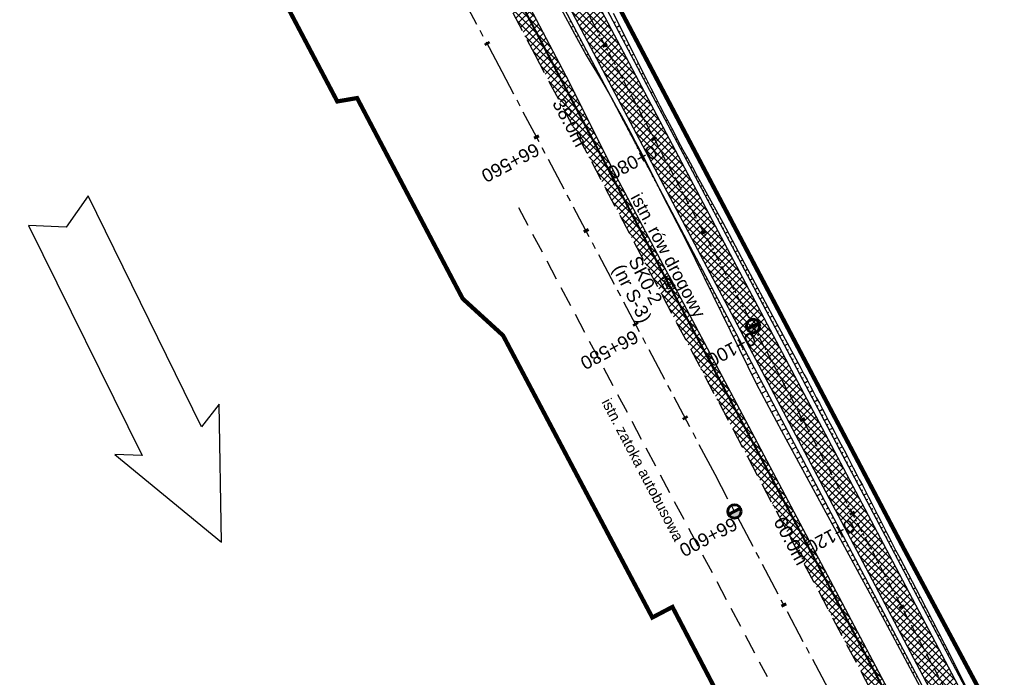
# Model space of a CAD drawing. Header units: metres. Extents: x 7529682 to 7533711, y 5721186 to 5727842.
# Tile 109 of 110: x 7529694 to 7529787, y 5727675 to 5727738. Entities that reach past the tile are written whole.
import ezdxf

# ---------------------------------------------------------------- set-up
doc = ezdxf.new("R2010")
doc.units = ezdxf.units.M
for name, pattern in [('817-dzialki-09-05-04$0$HIDDEN', [0.375, 0.25, -0.125]), ('CENTER', [50.8, 31.75, -6.35, 6.35, -6.35]), ('HIDDEN', [9.525, 6.35, -3.175])]:
    doc.linetypes.add(name, pattern=pattern)
for name, color, linetype in [('C-DROGI-SYTUACJA-ETYKIETY', 7, 'Continuous'), ('D-hatch-pobocza', 131, 'Continuous'), ('D-pobocza', 7, 'Continuous'), ('D-skarpa', 7, 'Continuous'), ('D-skarpa-kreskowanie', 7, 'Continuous')]:
    doc.layers.add(name, color=color, linetype=linetype)
doc.layers.add('D-hatch-ciag-pieszo-rowerowy', color=7, linetype='Continuous', lineweight=13, true_color=0xff9f80)
doc.layers.add('D-LR-etap-III', color=7, linetype='817-dzialki-09-05-04$0$HIDDEN', lineweight=50, true_color=0xff1aff)
for name, color, linetype, lineweight in [('D-krawędzie', 7, 'Continuous', 30), ('D-obrzeża', 7, 'Continuous', 30), ('D-opisy', 7, 'Continuous', 30), ('D-oś', 10, 'CENTER', 30), ('Sieci-T-kanal technologiczny', 4, 'kt kanał technologiczny', 30)]:
    doc.layers.add(name, color=color, linetype=linetype, lineweight=lineweight)
for name, color, linetype, true_color in [('D-opis-KT-dlugosci', 7, 'Continuous', 0xff8000), ('D-opis-KT-studnie', 7, 'Continuous', 0xff8000), ('poprzeczki', 7, 'Continuous', 0x0000c7)]:
    doc.layers.add(name, color=color, linetype=linetype, true_color=true_color)
doc.styles.add('ARIAL', font='arial.ttf', dxfattribs={"height": 1})
doc.styles.get("Standard").update_dxf_attribs({"font": 'arial.ttf'})
doc.linetypes.add('kt kanał technologiczny', pattern='A,1,-0.8,["kt",Standard,S=0.5,R=0,X=-0.7,Y=-0.15],-0.3', length=2.1)
pattern_1 = [(45, (0, 0), (-0.33675960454, 0.33675960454), []), (135, (0, 0), (-0.33675960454, -0.33675960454), [])]

# ---------------------------------------------------------------- blocks, each defined once
blk = doc.blocks.new('kilometraz')
at = {"linetype": 'ByBlock', "lineweight": -2}
blk.add_hatch(color=0, dxfattribs=at).paths.add_polyline_path([(0, -0.28125, 0.41421356), (0.28125, 0, 0.41421356), (0, 0.28125)])
at = {"color": 0, "linetype": 'ByBlock', "lineweight": -2}
blk.add_line((0, 0.28125), (0, -0.28125), dxfattribs=at)
blk.add_circle((0, 0), 0.28125, dxfattribs=at)
blk = doc.blocks.new('AeccTickLine')
at = {"color": 0, "linetype": 'ByBlock', "lineweight": -2}
blk.add_line((0, 1), (0, -1), dxfattribs=at)
blk = doc.blocks.new('SKR2')
at = {"layer": 'Sieci-T-kanal technologiczny', "color": 2, "lineweight": 25}
for points in [[(0.028, -0.188), (0.958, -1.153), (0.282, -1.805), (-0.648, -0.84)], [(-0.038, -0.537), (0.607, -1.206), (0.233, -1.567), (-0.412, -0.898)]]:
    blk.add_lwpolyline(points, close=True, dxfattribs=at)
blk.add_lwpolyline([(-0.09, -1.232), (0.285, -0.872)], dxfattribs=at)

msp = doc.modelspace()

# ---------------------------------------------------------------- hatches: boundary and pattern name
at = {"layer": 'D-hatch-ciag-pieszo-rowerowy'}
h = msp.add_hatch(dxfattribs=at)
h.set_pattern_fill('ANSI37', color=256, scale=0.15, style=0)
h.set_pattern_definition(pattern_1)
edge = h.paths.add_edge_path()
edge.add_line((7529794.958, 5727650.503), (7529776.019, 5727686.408))
edge.add_line((7529776.019, 5727686.408), (7529748.844, 5727737.805))
edge.add_line((7529748.844, 5727737.805), (7529744.118, 5727746.741))
edge.add_arc((7529726.438, 5727737.391), 20, 27.87274, 44.29653)
edge.add_line((7529740.753, 5727751.358), (7529739.549, 5727752.592))
edge.add_arc((7529753.864, 5727766.559), 20, 207.90183, 224.29653, ccw=False)
edge.add_line((7529736.189, 5727757.2), (7529717.235, 5727792.995))
edge.add_line((7529717.235, 5727792.995), (7529715.008, 5727791.858))
edge.add_line((7529715.008, 5727791.858), (7529734.148, 5727755.712))
edge.add_arc((7529751.823, 5727765.071), 20, 207.90183, 224.29653)
edge.add_line((7529737.508, 5727751.104), (7529738.712, 5727749.87))
edge.add_arc((7529724.397, 5727735.903), 20, 27.87276, 44.29653, ccw=False)
edge.add_line((7529742.077, 5727745.253), (7529746.633, 5727736.639))
edge.add_line((7529746.633, 5727736.639), (7529773.808, 5727685.242))
edge.add_line((7529773.808, 5727685.242), (7529792.751, 5727649.328))
edge.add_line((7529792.751, 5727649.328), (7529811.281, 5727614.82))
edge.add_line((7529811.281, 5727614.82), (7529836.657, 5727568.297))
edge.add_line((7529836.657, 5727568.297), (7529856.555, 5727531.255))
edge.add_line((7529856.555, 5727531.255), (7529859.536, 5727525.637))
edge.add_line((7529859.536, 5727525.637), (7529862.565, 5727525.262))
edge.add_line((7529862.565, 5727525.262), (7529858.761, 5727532.432))
edge.add_line((7529858.761, 5727532.432), (7529838.856, 5727569.487))
edge.add_line((7529838.856, 5727569.487), (7529813.479, 5727616.01))
edge.add_line((7529813.479, 5727616.01), (7529794.958, 5727650.503))
at = {"layer": 'D-hatch-pobocza'}
h = msp.add_hatch(dxfattribs=at)
h.set_pattern_fill('ANSI37', color=256, scale=0.15, style=0)
h.set_pattern_definition(pattern_1)
h.paths.add_polyline_path([(7529905.34, 5727429.09), (7529892.28, 5727453.58), (7529881.53, 5727473.69), (7529872.27, 5727491.4), (7529857.46, 5727519.14), (7529841.38, 5727549.79), (7529827.75, 5727575.78), (7529816.4, 5727596.89), (7529800.43, 5727627.4), (7529788.07, 5727650.98), (7529775.85, 5727673.83), (7529761.3, 5727701.31), (7529749.89, 5727722.83), (7529745.5, 5727731.66), (7529738.971, 5727744.085), (7529737.465, 5727743.316), (7529742.213, 5727734.302), (7529762.326, 5727696.274), (7529777.785, 5727667.006), (7529799.322, 5727626.3), (7529822.193, 5727583.156), (7529846.924, 5727536.347), (7529864.752, 5727502.663), (7529900.459, 5727434.965), (7529935.352, 5727369.308), (7529971.476, 5727300.786), (7529988.361, 5727268.841), (7529990.28, 5727268.6), (7529990.329, 5727268.617), (7529981.66, 5727284.96), (7529968.42, 5727309.6), (7529956.4, 5727332.85), (7529943.52, 5727357.04), (7529932.32, 5727378.32), (7529916.68, 5727408.01)])

# ---------------------------------------------------------------- linework, layer by layer
at = {"layer": 'D-krawędzie', "linetype": 'HIDDEN', "ltscale": 0.3}
msp.add_lwpolyline([(7529737.465, 5727743.316), (7529742.213, 5727734.302), (7529762.326, 5727696.274), (7529777.785, 5727667.006), (7529799.322, 5727626.3), (7529822.193, 5727583.156), (7529846.924, 5727536.347), (7529864.752, 5727502.663), (7529900.459, 5727434.965), (7529935.352, 5727369.308), (7529971.476, 5727300.786), (7530006.702, 5727234.141), (7530044.198, 5727163.133), (7530082.89, 5727090.2), (7530098.687, 5727060.362), (7530131.998, 5726997.21), (7530163.822, 5726937.097), (7530204.081, 5726861.013), (7530247.82, 5726778.438)], dxfattribs=at)
at = {"layer": 'D-krawędzie', "linetype": 'HIDDEN', "ltscale": 0.3, "flags": 128}
msp.add_lwpolyline([(7529740.66, 5727719.87), (7529764.16, 5727675.55)], dxfattribs=at)
at = {"layer": 'D-LR-etap-III', "ltscale": 10, "flags": 128}
msp.add_lwpolyline([(7531750.474, 5723895.103, 0.4, 0.4, 0), (7531750.505, 5723895.13, 0.4, 0.4, 0), (7531682.71, 5724022.92, 0.4, 0.4, 0), (7531619.177, 5724147.204, 0.4, 0.4, 0), (7531592.309, 5724198.489, 0.4, 0.4, 0), (7531553.264, 5724272.919, 0.4, 0.4, 0), (7531504.02, 5724366.79, 0.4, 0.4, 0), (7531482.09, 5724407.62, 0.4, 0.4, 0), (7531412.35, 5724541.183, 0.4, 0.4, 0), (7531388.464, 5724586.93, 0.4, 0.4, 0), (7531345.12, 5724669.94, 0.4, 0.4, 0), (7531127.66, 5725081.67, 0.4, 0.4, 0), (7531059.253, 5725211.041, 0.4, 0.4, 0), (7531008.007, 5725307.954, 0.4, 0.4, 0), (7530964.182, 5725390.836, 0.4, 0.4, 0), (7530914.557, 5725484.684, 0.4, 0.4, 0), (7530865.243, 5725577.494, 0.4, 0.4, 0), (7530840.085, 5725624.059, 0.4, 0.4, 0), (7530802.56, 5725694.925, 0.4, 0.4, 0), (7530755.54, 5725787.51, 0.4, 0.4, 0), (7530708.718, 5725876.303, 0.4, 0.4, 0), (7530695.12, 5725902.09, 0.4, 0.4, 0), (7530642.914, 5726001.078, 0.4, 0.4, 0), (7530634.935, 5726016.147, 0.4, 0.4, 0), (7530610.82, 5726061.93, 0.4, 0.4, 0), (7530610.82, 5726061.93, 0.4, 0.4, 0), (7530607.21, 5726063.51, 0.4, 0.4, 0), (7530597.42, 5726080.68, 0.4, 0.4, 0), (7530591.16, 5726088.44, 0.4, 0.4, 0), (7530581.28, 5726107.21, 0.4, 0.4, 0), (7530571.29, 5726130.56, 0.4, 0.4, 0), (7530549.555, 5726171.527, 0.4, 0.4, 0), (7530531.014, 5726206.474, 0.4, 0.4, 0), (7530516.461, 5726236.017, 0.4, 0.4, 0), (7530500.799, 5726266.141, 0.4, 0.4, 0), (7530491.35, 5726283.94, 0.4, 0.4, 0), (7530482.4, 5726303.41, 0.4, 0.4, 0), (7530482.4, 5726303.41, 0.4, 0.4, 0), (7530450.41, 5726357.28, 0.4, 0.4, 0), (7530397.759, 5726458.5, 0.4, 0.4, 0), (7530334.708, 5726583.665, 0.4, 0.4, 0), (7530303.939, 5726645.168, 0.4, 0.4, 0), (7530300.51, 5726651.778, 0.4, 0.4, 0), (7530289.214, 5726671.967, 0.4, 0.4, 0), (7530281.54, 5726685.57, 0.4, 0.4, 0), (7530261.371, 5726724.163, 0.4, 0.4, 0), (7530254.03, 5726738.21, 0.4, 0.4, 0), (7530197.22, 5726845.06, 0.4, 0.4, 0), (7530194.71, 5726849.15, 0.4, 0.4, 0), (7530195.92, 5726850.75, 0.4, 0.4, 0), (7530170.547, 5726892.961, 0.4, 0.4, 0), (7530143.175, 5726945.066, 0.4, 0.4, 0), (7530105.06, 5727018.32, 0.4, 0.4, 0), (7530100.06, 5727027.16, 0.4, 0.4, 0), (7530062.319, 5727099.625, 0.4, 0.4, 0), (7530015.379, 5727189.42, 0.4, 0.4, 0), (7529983.208, 5727250.207, 0.4, 0.4, 0), (7529953.284, 5727306.747, 0.4, 0.4, 0), (7529900.671, 5727406.159, 0.4, 0.4, 0), (7529890.63, 5727425.131, 0.4, 0.4, 0), (7529875.155, 5727454.426, 0.4, 0.4, 0), (7529857.56, 5727487.787, 0.4, 0.4, 0), (7529835.194, 5727530.193, 0.4, 0.4, 0), (7529811.741, 5727574.662, 0.4, 0.4, 0), (7529792.102, 5727611.923, 0.4, 0.4, 0), (7529768.066, 5727657.47, 0.4, 0.4, 0), (7529755.211, 5727682.131, 0.4, 0.4, 0), (7529753.31, 5727681.13, 0.4, 0.4, 0), (7529739.21, 5727707.77, 0.4, 0.4, 0), (7529735.395, 5727711.252, 0.4, 0.4, 0), (7529725.42, 5727730.2, 0.4, 0.4, 0), (7529723.55, 5727729.88, 0.4, 0.4, 0), (7529695.567, 5727782.932, 0.4, 0.4, 0), (7529717.68, 5727794.024, 0.4, 0.4, 0), (7529736.275, 5727758.647, 0.4, 0.4, 0), (7529736.275, 5727758.647, 0.4, 0.4, 0), (7529744.511, 5727750.406, 0.4, 0.4, 0), (7529744.511, 5727750.406, 0.4, 0.4, 0), (7529750.283, 5727738.55, 0.4, 0.4, 0), (7529777.109, 5727687.569, 0.4, 0.4, 0), (7529796.515, 5727651.33, 0.4, 0.4, 0), (7529814.938, 5727616.793, 0.4, 0.4, 0), (7529839.007, 5727572.304, 0.4, 0.4, 0), (7529860.618, 5727532.509, 0.4, 0.4, 0), (7529882.349, 5727491.504, 0.4, 0.4, 0), (7529904.865, 5727449.096, 0.4, 0.4, 0), (7529920.747, 5727418.885, 0.4, 0.4, 0), (7529946.677, 5727368.547, 0.4, 0.4, 0), (7529972.025, 5727320.573, 0.4, 0.4, 0), (7529987.74, 5727290.153, 0.4, 0.4, 0), (7529996.497, 5727273.662, 0.4, 0.4, 0), (7530017.541, 5727234.203, 0.4, 0.4, 0), (7530033.054, 5727204.864, 0.4, 0.4, 0), (7530051.623, 5727170.223, 0.4, 0.4, 0), (7530069.277, 5727137.016, 0.4, 0.4, 0), (7530089.385, 5727097.534, 0.4, 0.4, 0), (7530109.713, 5727060.747, 0.4, 0.4, 0), (7530136.77, 5727011.64, 0.4, 0.4, 0), (7530162.447, 5726962.744, 0.4, 0.4, 0), (7530187.674, 5726916.992, 0.4, 0.4, 0), (7530207.821, 5726879.335, 0.4, 0.4, 0), (7530230.626, 5726834.519, 0.4, 0.4, 0), (7530262.288, 5726776.618, 0.4, 0.4, 0), (7530277.51, 5726760.213, 0.4, 0.4, 0), (7530286.037, 5726744.107, 0.4, 0.4, 0), (7530288.097, 5726735.884, 0.4, 0.4, 0), (7530290.394, 5726725.047, 0.4, 0.4, 0), (7530296.177, 5726713.583, 0.4, 0.4, 0), (7530302.726, 5726701.182, 0.4, 0.4, 0), (7530325.685, 5726657.466, 0.4, 0.4, 0), (7530343.244, 5726623.649, 0.4, 0.4, 0), (7530360.23, 5726591.747, 0.4, 0.4, 0), (7530383.209, 5726548.059, 0.4, 0.4, 0), (7530406.018, 5726503.606, 0.4, 0.4, 0), (7530427.465, 5726462.62, 0.4, 0.4, 0), (7530447.928, 5726424.388, 0.4, 0.4, 0), (7530471.127, 5726379.921, 0.4, 0.4, 0), (7530490.501, 5726343.033, 0.4, 0.4, 0), (7530509.499, 5726306.733, 0.4, 0.4, 0), (7530529.89, 5726267.244, 0.4, 0.4, 0), (7530543.852, 5726238.99, 0.4, 0.4, 0), (7530554.809, 5726218.944, 0.4, 0.4, 0), (7530559.027, 5726212.223, 0.4, 0.4, 0), (7530563.061, 5726206.41, 0.4, 0.4, 0), (7530566.934, 5726200.464, 0.4, 0.4, 0), (7530569.771, 5726194.902, 0.4, 0.4, 0), (7530571.473, 5726191.282, 0.4, 0.4, 0), (7530572.839, 5726188.025, 0.4, 0.4, 0), (7530575.295, 5726182.035, 0.4, 0.4, 0), (7530579.737, 5726173.306, 0.4, 0.4, 0), (7530583.3, 5726167.41, 0.4, 0.4, 0), (7530593.4, 5726163.33, 0.4, 0.4, 0), (7530598.618, 5726155.264, 0.4, 0.4, 0), (7530608.258, 5726140.497, 0.4, 0.4, 0), (7530603.27, 5726136.83, 0.4, 0.4, 0), (7530606.53, 5726131.84, 0.4, 0.4, 0), (7530604.239, 5726124.217, 0.4, 0.4, 0), (7530605.847, 5726121.63, 0.4, 0.4, 0), (7530608.972, 5726116.164, 0.4, 0.4, 0), (7530618.114, 5726097.791, 0.4, 0.4, 0), (7530651.213, 5726034.96, 0.4, 0.4, 0), (7530670.244, 5725998.611, 0.4, 0.4, 0), (7530698.075, 5725945.953, 0.4, 0.4, 0), (7530716.506, 5725911.305, 0.4, 0.4, 0), (7530735.223, 5725875.667, 0.4, 0.4, 0), (7530752.504, 5725842.155, 0.4, 0.4, 0), (7530778.311, 5725793.501, 0.4, 0.4, 0), (7530797.5, 5725756.382, 0.4, 0.4, 0), (7530812.519, 5725728.289, 0.4, 0.4, 0), (7530820.039, 5725713.16, 0.4, 0.4, 0), (7530822.422, 5725710.194, 0.4, 0.4, 0), (7530833.155, 5725688.801, 0.4, 0.4, 0), (7530849.629, 5725656.159, 0.4, 0.4, 0), (7530867.983, 5725621.964, 0.4, 0.4, 0), (7530872.63, 5725612.888, 0.4, 0.4, 0), (7530880.354, 5725597.595, 0.4, 0.4, 0), (7530883.839, 5725593.389, 0.4, 0.4, 0), (7530891.782, 5725587.763, 0.4, 0.4, 0), (7530895.039, 5725584.281, 0.4, 0.4, 0), (7530897.034, 5725580.941, 0.4, 0.4, 0), (7530900.952, 5725579.946, 0.4, 0.4, 0), (7530904.81, 5725571.977, 0.4, 0.4, 0), (7530903.682, 5725568.566, 0.4, 0.4, 0), (7530908.901, 5725558.845, 0.4, 0.4, 0), (7530910.252, 5725545.672, 0.4, 0.4, 0), (7530912.873, 5725538.646, 0.4, 0.4, 0), (7530945.278, 5725478.464, 0.4, 0.4, 0), (7530959.692, 5725450.246, 0.4, 0.4, 0), (7531002.827, 5725368.192, 0.4, 0.4, 0), (7531044.704, 5725290.314, 0.4, 0.4, 0), (7531064.099, 5725253.213, 0.4, 0.4, 0), (7531083.01, 5725216.678, 0.4, 0.4, 0), (7531113.013, 5725158.466, 0.4, 0.4, 0), (7531137.364, 5725113.071, 0.4, 0.4, 0), (7531150.831, 5725086.712, 0.4, 0.4, 0), (7531159.746, 5725076.641, 0.4, 0.4, 0), (7531166.31, 5725074.58, 0.4, 0.4, 0), (7531172.29, 5725062.58, 0.4, 0.4, 0), (7531170.59, 5725055.606, 0.4, 0.4, 0), (7531173.733, 5725044.081, 0.4, 0.4, 0), (7531215.342, 5724964.86, 0.4, 0.4, 0), (7531238.054, 5724921.685, 0.4, 0.4, 0), (7531262.39, 5724875.283, 0.4, 0.4, 0), (7531295.587, 5724811.266, 0.4, 0.4, 0), (7531348.488, 5724712.363, 0.4, 0.4, 0), (7531363.741, 5724682.684, 0.4, 0.4, 0), (7531366.987, 5724675.865, 0.4, 0.4, 0), (7531382.541, 5724646.111, 0.4, 0.4, 0), (7531401.299, 5724610.875, 0.4, 0.4, 0), (7531428.965, 5724558.862, 0.4, 0.4, 0), (7531449.111, 5724520.398, 0.4, 0.4, 0), (7531477.293, 5724465.831, 0.4, 0.4, 0), (7531500.996, 5724421.113, 0.4, 0.4, 0), (7531512.122, 5724400.549, 0.4, 0.4, 0), (7531513.782, 5724396.757, 0.4, 0.4, 0), (7531526.32, 5724379.39, 0.4, 0.4, 0), (7531566.784, 5724302.736, 0.4, 0.4, 0), (7531612.277, 5724225.61, 0.4, 0.4, 0), (7531620.493, 5724210.548, 0.4, 0.4, 0), (7531631.578, 5724196.258, 0.4, 0.4, 0), (7531653.484, 5724152.434, 0.4, 0.4, 0), (7531661.151, 5724128.494, 0.4, 0.4, 0), (7531673.881, 5724101.186, 0.4, 0.4, 0), (7531684.691, 5724081.184, 0.4, 0.4, 0), (7531699.212, 5724051.17, 0.4, 0.4, 0), (7531704.034, 5724040.584, 0.4, 0.4, 0), (7531704.034, 5724040.584, 0.4, 0.4, 0), (7531703.913, 5724037.17, 0.4, 0.4, 0), (7531736.42, 5723969.232, 0.4, 0.4, 0), (7531738.285, 5723967.699, 0.4, 0.4, 0), (7531742.181, 5723962.346, 0.4, 0.4, 0), (7531744.286, 5723958.616, 0.4, 0.4, 0), (7531755.393, 5723944.193, 0.4, 0.4, 0), (7531758.69, 5723936.76, 0.4, 0.4, 0), (7531780.08, 5723929.25, 0.4, 0.4, 0), (7531792.612, 5723906.338, 0.4, 0.4, 0), (7531792.612, 5723906.338, 0.4, 0.4, 0), (7531756.962, 5723883.055, 0.4, 0.4, 0), (7531750.46, 5723895.13, 0.4, 0.4, 0), (7531750.46, 5723895.13, 0, 0, 0)], format="xyseb", dxfattribs=at)
at = {"layer": 'D-obrzeża'}
for points in [[(7529996.408, 5727271.05), (7529995.888, 5727272.04), (7529987.333, 5727287.9), (7529970.791, 5727319.398), (7529945.39, 5727367.318), (7529919.647, 5727417.711), (7529903.693, 5727447.921), (7529879.894, 5727492.595), (7529858.761, 5727532.432), (7529838.856, 5727569.487), (7529813.479, 5727616.01), (7529794.958, 5727650.503), (7529776.019, 5727686.408), (7529748.844, 5727737.805), (7529744.118, 5727746.741, 0.071785), (7529740.753, 5727751.358), (7529739.549, 5727752.592, -0.071658), (7529736.189, 5727757.2), (7529717.235, 5727792.995)], [(7530013.813, 5727232.534), (7529993.681, 5727270.865), (7529985.127, 5727286.725), (7529968.58, 5727318.231), (7529943.172, 5727366.164), (7529917.429, 5727416.559), (7529901.485, 5727446.75), (7529877.686, 5727491.422), (7529856.555, 5727531.255), (7529836.657, 5727568.297), (7529811.281, 5727614.82), (7529792.751, 5727649.328), (7529773.808, 5727685.242), (7529746.633, 5727736.639), (7529746.633, 5727736.639), (7529742.077, 5727745.253, 0.071785), (7529738.712, 5727749.87), (7529737.508, 5727751.104, -0.071658), (7529734.148, 5727755.712), (7529715.008, 5727791.858)]]:
    msp.add_lwpolyline(points, format="xyb", dxfattribs=at)
at = {"layer": 'D-opisy', "color": 3}
msp.add_lwpolyline([(7529712.6, 5727688.251), (7529712.405, 5727701.287), (7529710.73, 5727699.136), (7529700.027, 5727720.952), (7529697.93, 5727718.001), (7529694.378, 5727718.155), (7529705.101, 5727696.428), (7529702.532, 5727696.534), (7529712.6, 5727688.251)], dxfattribs=at)
at = {"layer": 'D-oś', "ltscale": 0.1}
msp.add_lwpolyline([(7530244.732, 5726776.79), (7530200.988, 5726859.376), (7530160.728, 5726935.459), (7530128.903, 5726995.575), (7530095.593, 5727058.727), (7530079.798, 5727088.56), (7530041.105, 5727161.496), (7530003.607, 5727232.506), (7529968.381, 5727299.153), (7529932.259, 5727367.671), (7529897.365, 5727433.327), (7529861.657, 5727501.028), (7529843.829, 5727534.712), (7529819.1, 5727581.518), (7529796.228, 5727624.663), (7529774.69, 5727665.371), (7529759.232, 5727694.637), (7529739.12, 5727732.663), (7529700.238, 5727806.043)], dxfattribs=at)
at = {"layer": 'D-oś', "ltscale": 0.03}
msp.add_lwpolyline([(7529714.301, 5727795.865), (7529735.169, 5727756.456, 0.071658), (7529738.529, 5727751.848), (7529739.732, 5727750.614, -0.071785), (7529743.098, 5727745.997), (7529747.739, 5727737.221), (7529774.913, 5727685.825), (7529793.855, 5727649.915), (7529812.38, 5727615.415), (7529837.757, 5727568.892), (7529857.658, 5727531.843), (7529878.79, 5727492.008), (7529902.589, 5727447.335), (7529918.538, 5727417.135), (7529944.281, 5727366.741), (7529969.685, 5727318.815), (7529986.23, 5727287.312), (7529994.785, 5727271.452), (7530014.919, 5727233.118)], format="xyb", dxfattribs=at)
at = {"layer": 'D-pobocza'}
for points in [[(7529719.962, 5727788.914), (7529736.631, 5727757.434, 0.071658), (7529739.907, 5727752.941), (7529741.111, 5727751.707, -0.071785), (7529744.56, 5727746.975), (7529749.286, 5727738.039), (7529776.461, 5727686.642), (7529795.4, 5727650.738), (7529813.919, 5727616.248), (7529839.296, 5727569.725), (7529859.202, 5727532.667), (7529880.335, 5727492.83), (7529904.135, 5727448.155), (7529920.091, 5727417.942), (7529945.833, 5727367.549), (7529971.233, 5727319.631), (7529987.775, 5727288.135), (7529996.33, 5727272.275), (7529996.866, 5727271.253)], [(7529718.045, 5727785.054), (7529733.706, 5727755.478, 0.071658), (7529737.151, 5727750.754), (7529738.354, 5727749.521, -0.071785), (7529741.635, 5727745.019), (7529746.191, 5727736.405), (7529773.366, 5727685.008), (7529792.31, 5727649.093), (7529810.841, 5727614.582), (7529836.218, 5727568.059), (7529856.114, 5727531.019), (7529877.245, 5727491.187), (7529901.043, 5727446.515), (7529916.985, 5727416.328), (7529942.728, 5727365.933), (7529968.137, 5727317.998), (7529984.685, 5727286.49), (7529993.24, 5727270.63), (7529993.656, 5727269.837)]]:
    msp.add_lwpolyline(points, format="xyb", dxfattribs=at)
at = {"layer": 'D-pobocza', "linetype": 'ByBlock'}
msp.add_lwpolyline([(7529990.329, 5727268.617), (7529981.66, 5727284.96), (7529968.42, 5727309.6), (7529956.4, 5727332.85), (7529943.52, 5727357.04), (7529932.32, 5727378.32), (7529916.68, 5727408.01), (7529905.34, 5727429.09), (7529892.28, 5727453.58), (7529881.53, 5727473.69), (7529872.27, 5727491.4), (7529857.46, 5727519.14), (7529841.38, 5727549.79), (7529827.75, 5727575.78), (7529816.4, 5727596.89), (7529800.43, 5727627.4), (7529788.07, 5727650.98), (7529775.85, 5727673.83), (7529761.3, 5727701.31), (7529749.89, 5727722.83), (7529745.5, 5727731.66), (7529738.971, 5727744.085), (7529737.465, 5727743.316)], dxfattribs=at)
at = {"layer": 'D-skarpa', "linetype": 'Continuous'}
for points in [[(7529740.883, 5727745.063), (7529740.883, 5727745.063), (7529741.827, 5727742.805), (7529742.46, 5727741.651), (7529743.453, 5727740.024), (7529744.67, 5727738.652), (7529745.958, 5727736.278), (7529747.054, 5727734.257, -0.025162), (7529754.233, 5727721.085), (7529756.531, 5727716.644), (7529763.153, 5727703.178), (7529765.518, 5727698.773), (7529773.069, 5727684.85), (7529775.049, 5727681.191), (7529777.428, 5727676.793), (7529779.77, 5727672.375)], [(7529749.613, 5727738.212), (7529750.658, 5727736.163, 0.011045), (7529757.543, 5727722.836), (7529759.965, 5727718.46), (7529762.308, 5727714.043), (7529764.677, 5727709.64), (7529767.042, 5727705.234, -0.004644), (7529776.296, 5727687.504), (7529776.686, 5727686.762), (7529778.619, 5727683.074), (7529780.901, 5727678.625), (7529783.162, 5727674.164)]]:
    msp.add_lwpolyline(points, format="xyb", dxfattribs=at)
at = {"layer": 'D-skarpa-kreskowanie', "linetype": 'Continuous'}
for p, q in [((7529745.639, 5727737.448, 107.62), (7529745.517, 5727737.383, 107.527)), ((7529749.667, 5727737.319, 107.757), (7529749.825, 5727737.403, 107.638)), ((7529745.873, 5727737.006, 107.622), (7529745.632, 5727736.878, 107.44)), ((7529746.107, 5727736.564, 107.623), (7529745.989, 5727736.501, 107.534)), ((7529749.9, 5727736.877, 107.759), (7529750.21, 5727737.041, 107.525)), ((7529750.134, 5727736.435, 107.761), (7529750.286, 5727736.515, 107.647)), ((7529746.341, 5727736.122, 107.625), (7529746.109, 5727735.999, 107.451)), ((7529746.574, 5727735.68, 107.627), (7529746.461, 5727735.62, 107.542)), ((7529750.368, 5727735.993, 107.763), (7529750.665, 5727736.15, 107.539)), ((7529750.601, 5727735.551, 107.765), (7529750.744, 5727735.626, 107.657)), ((7529746.808, 5727735.238, 107.629), (7529746.586, 5727735.12, 107.462)), ((7529747.042, 5727734.796, 107.631), (7529746.933, 5727734.738, 107.549)), ((7529750.835, 5727735.109, 107.767), (7529751.108, 5727735.253, 107.561)), ((7529751.069, 5727734.667, 107.769), (7529751.199, 5727734.736, 107.67)), ((7529747.275, 5727734.353, 107.633), (7529747.064, 5727734.242, 107.473)), ((7529747.509, 5727733.911, 107.635), (7529747.413, 5727733.86, 107.564)), ((7529751.303, 5727734.225, 107.771), (7529751.551, 5727734.356, 107.583)), ((7529751.536, 5727733.783, 107.772), (7529751.654, 5727733.845, 107.683)), ((7529747.743, 5727733.469, 107.637), (7529747.568, 5727733.377, 107.513)), ((7529747.977, 5727733.027, 107.639), (7529747.899, 5727732.986, 107.586)), ((7529751.77, 5727733.341, 107.774), (7529751.994, 5727733.459, 107.606)), ((7529752.004, 5727732.899, 107.776), (7529752.11, 5727732.955, 107.696)), ((7529748.21, 5727732.585, 107.641), (7529748.073, 5727732.513, 107.553)), ((7529748.444, 5727732.143, 107.642), (7529748.384, 5727732.112, 107.608)), ((7529748.678, 5727731.701, 107.644), (7529748.577, 5727731.648, 107.593)), ((7529752.237, 5727732.457, 107.778), (7529752.437, 5727732.562, 107.628)), ((7529752.471, 5727732.015, 107.78), (7529752.565, 5727732.064, 107.709)), ((7529752.705, 5727731.573, 107.782), (7529752.88, 5727731.665, 107.65)), ((7529748.911, 5727731.259, 107.646), (7529748.87, 5727731.238, 107.63)), ((7529749.145, 5727730.817, 107.648), (7529749.082, 5727730.784, 107.633)), ((7529752.939, 5727731.131, 107.784), (7529753.025, 5727731.176, 107.719)), ((7529753.172, 5727730.689, 107.786), (7529753.343, 5727730.779, 107.657)), ((7529749.334, 5727730.352, 107.653), (7529749.356, 5727730.363, 107.652)), ((7529749.586, 5727729.919, 107.672), (7529749.613, 5727729.933, 107.652)), ((7529753.406, 5727730.247, 107.788), (7529753.49, 5727730.291, 107.724)), ((7529753.64, 5727729.805, 107.79), (7529753.805, 5727729.892, 107.665)), ((7529749.816, 5727729.475, 107.677), (7529749.831, 5727729.483, 107.665)), ((7529750.046, 5727729.031, 107.682), (7529750.08, 5727729.049, 107.656)), ((7529753.873, 5727729.363, 107.792), (7529753.955, 5727729.406, 107.73)), ((7529754.107, 5727728.921, 107.793), (7529754.268, 5727729.005, 107.672)), ((7529750.276, 5727728.587, 107.686), (7529750.295, 5727728.597, 107.672)), ((7529750.506, 5727728.143, 107.691), (7529750.547, 5727728.165, 107.66)), ((7529754.341, 5727728.479, 107.795), (7529754.42, 5727728.52, 107.736)), ((7529754.575, 5727728.036, 107.797), (7529754.73, 5727728.119, 107.68)), ((7529750.736, 5727727.699, 107.696), (7529750.758, 5727727.711, 107.679)), ((7529750.966, 5727727.255, 107.7), (7529751.015, 5727727.281, 107.663)), ((7529754.808, 5727727.594, 107.799), (7529754.885, 5727727.635, 107.741)), ((7529755.042, 5727727.152, 107.801), (7529755.193, 5727727.232, 107.687)), ((7529751.196, 5727726.811, 107.705), (7529751.222, 5727726.825, 107.685)), ((7529751.426, 5727726.367, 107.71), (7529751.482, 5727726.397, 107.667)), ((7529755.276, 5727726.71, 107.803), (7529755.352, 5727726.751, 107.745)), ((7529755.509, 5727726.268, 107.805), (7529755.664, 5727726.35, 107.688)), ((7529751.656, 5727725.923, 107.714), (7529751.686, 5727725.939, 107.692)), ((7529751.886, 5727725.479, 107.719), (7529751.95, 5727725.513, 107.671)), ((7529755.743, 5727725.826, 107.807), (7529755.822, 5727725.868, 107.747)), ((7529755.977, 5727725.384, 107.809), (7529756.136, 5727725.468, 107.689)), ((7529752.121, 5727725.038, 107.72), (7529752.152, 5727725.055, 107.696)), ((7529752.357, 5727724.597, 107.72), (7529752.417, 5727724.629, 107.675)), ((7529756.21, 5727724.942, 107.811), (7529756.291, 5727724.985, 107.75)), ((7529756.444, 5727724.5, 107.812), (7529756.607, 5727724.587, 107.689)), ((7529752.593, 5727724.156, 107.721), (7529752.622, 5727724.172, 107.699)), ((7529752.828, 5727723.715, 107.721), (7529752.884, 5727723.745, 107.679)), ((7529753.064, 5727723.274, 107.722), (7529753.091, 5727723.289, 107.701)), ((7529756.678, 5727724.058, 107.814), (7529756.76, 5727724.102, 107.752)), ((7529756.912, 5727723.616, 107.816), (7529757.079, 5727723.705, 107.69)), ((7529753.299, 5727722.833, 107.722), (7529753.352, 5727722.861, 107.682)), ((7529753.535, 5727722.392, 107.723), (7529753.56, 5727722.406, 107.704)), ((7529757.145, 5727723.174, 107.818), (7529757.23, 5727723.219, 107.754)), ((7529757.379, 5727722.732, 107.82), (7529757.55, 5727722.823, 107.691)), ((7529753.77, 5727721.951, 107.723), (7529753.819, 5727721.977, 107.686)), ((7529754.006, 5727721.51, 107.724), (7529754.029, 5727721.522, 107.706)), ((7529757.613, 5727722.29, 107.822), (7529757.703, 5727722.338, 107.754)), ((7529757.846, 5727721.848, 107.824), (7529758.035, 5727721.948, 107.682)), ((7529758.08, 5727721.406, 107.826), (7529758.178, 5727721.458, 107.752)), ((7529754.241, 5727721.069, 107.724), (7529754.287, 5727721.093, 107.69)), ((7529754.471, 5727720.625, 107.716), (7529754.496, 5727720.638, 107.704)), ((7529758.314, 5727720.964, 107.828), (7529758.519, 5727721.073, 107.673)), ((7529758.548, 5727720.522, 107.83), (7529758.654, 5727720.579, 107.749)), ((7529754.701, 5727720.181, 107.708), (7529754.754, 5727720.209, 107.694)), ((7529754.93, 5727719.737, 107.7), (7529754.959, 5727719.752, 107.698)), ((7529758.781, 5727720.08, 107.831), (7529759.003, 5727720.198, 107.664)), ((7529759.015, 5727719.638, 107.833), (7529759.13, 5727719.699, 107.746)), ((7529755.221, 5727719.325, 107.698), (7529755.16, 5727719.292, 107.692)), ((7529755.455, 5727718.883, 107.7), (7529755.423, 5727718.866, 107.692)), ((7529759.249, 5727719.196, 107.835), (7529759.488, 5727719.323, 107.655)), ((7529759.482, 5727718.754, 107.837), (7529759.606, 5727718.82, 107.744)), ((7529755.689, 5727718.441, 107.701), (7529755.62, 5727718.404, 107.677)), ((7529755.923, 5727717.999, 107.703), (7529755.886, 5727717.98, 107.686)), ((7529759.716, 5727718.312, 107.839), (7529759.972, 5727718.447, 107.646)), ((7529759.95, 5727717.87, 107.841), (7529760.078, 5727717.938, 107.744)), ((7529756.156, 5727717.557, 107.705), (7529756.08, 5727717.516, 107.661)), ((7529756.39, 5727717.115, 107.707), (7529756.35, 5727717.093, 107.68)), ((7529760.183, 5727717.428, 107.843), (7529760.44, 5727717.564, 107.649)), ((7529760.417, 5727716.986, 107.845), (7529760.546, 5727717.054, 107.748)), ((7529756.624, 5727716.673, 107.709), (7529756.539, 5727716.628, 107.645)), ((7529756.857, 5727716.231, 107.711), (7529756.809, 5727716.205, 107.674)), ((7529760.651, 5727716.544, 107.847), (7529760.909, 5727716.68, 107.652)), ((7529760.885, 5727716.102, 107.849), (7529761.014, 5727716.17, 107.751)), ((7529757.091, 5727715.789, 107.713), (7529756.98, 5727715.73, 107.629)), ((7529757.325, 5727715.347, 107.715), (7529757.263, 5727715.314, 107.668)), ((7529761.118, 5727715.66, 107.85), (7529761.378, 5727715.797, 107.655)), ((7529761.352, 5727715.218, 107.852), (7529761.482, 5727715.287, 107.754)), ((7529757.559, 5727714.905, 107.717), (7529757.422, 5727714.832, 107.614)), ((7529757.792, 5727714.463, 107.719), (7529757.717, 5727714.423, 107.662)), ((7529758.026, 5727714.021, 107.721), (7529757.863, 5727713.935, 107.598)), ((7529761.586, 5727714.776, 107.854), (7529761.846, 5727714.914, 107.658)), ((7529761.819, 5727714.334, 107.856), (7529761.95, 5727714.403, 107.758)), ((7529762.053, 5727713.892, 107.858), (7529762.315, 5727714.03, 107.661)), ((7529758.26, 5727713.579, 107.722), (7529758.172, 5727713.532, 107.656)), ((7529758.493, 5727713.137, 107.724), (7529758.305, 5727713.037, 107.582)), ((7529762.287, 5727713.45, 107.86), (7529762.419, 5727713.52, 107.76)), ((7529762.521, 5727713.008, 107.862), (7529762.788, 5727713.149, 107.66)), ((7529758.727, 5727712.695, 107.726), (7529758.626, 5727712.641, 107.65)), ((7529758.961, 5727712.253, 107.728), (7529758.746, 5727712.139, 107.566)), ((7529762.754, 5727712.566, 107.864), (7529762.89, 5727712.637, 107.762)), ((7529762.988, 5727712.124, 107.866), (7529763.262, 5727712.269, 107.659)), ((7529759.194, 5727711.81, 107.73), (7529759.081, 5727711.75, 107.644)), ((7529759.428, 5727711.368, 107.732), (7529759.188, 5727711.241, 107.551)), ((7529763.222, 5727711.682, 107.868), (7529763.36, 5727711.755, 107.763)), ((7529763.455, 5727711.24, 107.87), (7529763.736, 5727711.388, 107.658)), ((7529759.662, 5727710.926, 107.734), (7529759.535, 5727710.86, 107.638)), ((7529759.896, 5727710.484, 107.736), (7529759.629, 5727710.344, 107.535)), ((7529763.689, 5727710.798, 107.871), (7529763.831, 5727710.873, 107.764)), ((7529763.923, 5727710.356, 107.873), (7529764.21, 5727710.507, 107.657)), ((7529760.129, 5727710.042, 107.738), (7529759.99, 5727709.969, 107.632)), ((7529760.363, 5727709.6, 107.74), (7529760.071, 5727709.446, 107.519)), ((7529764.156, 5727709.914, 107.875), (7529764.302, 5727709.99, 107.766)), ((7529764.39, 5727709.472, 107.877), (7529764.684, 5727709.627, 107.656)), ((7529760.597, 5727709.158, 107.741), (7529760.444, 5727709.078, 107.626)), ((7529760.83, 5727708.716, 107.743), (7529760.512, 5727708.548, 107.503)), ((7529764.624, 5727709.03, 107.879), (7529764.772, 5727709.108, 107.767)), ((7529764.858, 5727708.588, 107.881), (7529765.157, 5727708.746, 107.655)), ((7529761.064, 5727708.274, 107.745), (7529760.899, 5727708.187, 107.62)), ((7529761.298, 5727707.832, 107.747), (7529760.954, 5727707.65, 107.488)), ((7529765.091, 5727708.146, 107.883), (7529765.242, 5727708.225, 107.769)), ((7529765.325, 5727707.704, 107.885), (7529765.63, 5727707.865, 107.655)), ((7529761.532, 5727707.39, 107.749), (7529761.353, 5727707.296, 107.614)), ((7529761.765, 5727706.948, 107.751), (7529761.395, 5727706.753, 107.472)), ((7529765.559, 5727707.262, 107.887), (7529765.712, 5727707.343, 107.771)), ((7529765.792, 5727706.82, 107.889), (7529766.103, 5727706.984, 107.655)), ((7529761.999, 5727706.506, 107.753), (7529761.808, 5727706.405, 107.608)), ((7529762.233, 5727706.064, 107.755), (7529761.837, 5727705.855, 107.456)), ((7529762.466, 5727705.622, 107.757), (7529762.262, 5727705.514, 107.603)), ((7529766.026, 5727706.378, 107.89), (7529766.183, 5727706.46, 107.772)), ((7529766.26, 5727705.936, 107.892), (7529766.576, 5727706.103, 107.654)), ((7529762.7, 5727705.18, 107.759), (7529762.278, 5727704.957, 107.44)), ((7529762.934, 5727704.738, 107.76), (7529762.716, 5727704.623, 107.597)), ((7529766.494, 5727705.493, 107.894), (7529766.653, 5727705.578, 107.774)), ((7529766.727, 5727705.051, 107.896), (7529767.049, 5727705.221, 107.654)), ((7529766.961, 5727704.609, 107.898), (7529767.121, 5727704.694, 107.777)), ((7529763.167, 5727704.296, 107.762), (7529762.72, 5727704.059, 107.425)), ((7529763.401, 5727703.854, 107.764), (7529763.171, 5727703.732, 107.591)), ((7529767.195, 5727704.167, 107.9), (7529767.515, 5727704.337, 107.658)), ((7529767.428, 5727703.725, 107.902), (7529767.589, 5727703.81, 107.781)), ((7529763.635, 5727703.412, 107.766), (7529763.162, 5727703.162, 107.409)), ((7529763.869, 5727702.97, 107.768), (7529763.633, 5727702.846, 107.591)), ((7529767.662, 5727703.283, 107.904), (7529767.982, 5727703.453, 107.662)), ((7529767.896, 5727702.841, 107.906), (7529768.056, 5727702.926, 107.785)), ((7529764.102, 5727702.528, 107.77), (7529763.635, 5727702.281, 107.417)), ((7529764.336, 5727702.086, 107.772), (7529764.104, 5727701.963, 107.597)), ((7529768.129, 5727702.399, 107.908), (7529768.449, 5727702.568, 107.667)), ((7529768.363, 5727701.957, 107.909), (7529768.523, 5727702.042, 107.789)), ((7529764.57, 5727701.644, 107.774), (7529764.108, 5727701.4, 107.425)), ((7529764.803, 5727701.202, 107.776), (7529764.574, 5727701.081, 107.603)), ((7529768.597, 5727701.515, 107.911), (7529768.916, 5727701.684, 107.671)), ((7529768.831, 5727701.073, 107.913), (7529768.99, 5727701.158, 107.793)), ((7529765.037, 5727700.76, 107.778), (7529764.581, 5727700.519, 107.433)), ((7529765.271, 5727700.318, 107.779), (7529765.044, 5727700.198, 107.608)), ((7529769.064, 5727700.631, 107.915), (7529769.383, 5727700.8, 107.675)), ((7529769.298, 5727700.189, 107.917), (7529769.457, 5727700.273, 107.797)), ((7529765.505, 5727699.876, 107.781), (7529765.054, 5727699.638, 107.441)), ((7529765.738, 5727699.434, 107.783), (7529765.514, 5727699.315, 107.614)), ((7529769.532, 5727699.747, 107.919), (7529769.849, 5727699.915, 107.679)), ((7529769.765, 5727699.305, 107.921), (7529769.924, 5727699.389, 107.801)), ((7529765.972, 5727698.992, 107.785), (7529765.527, 5727698.756, 107.449)), ((7529766.206, 5727698.55, 107.787), (7529765.985, 5727698.433, 107.621)), ((7529769.999, 5727698.863, 107.923), (7529770.316, 5727699.031, 107.684)), ((7529770.233, 5727698.421, 107.925), (7529770.391, 5727698.505, 107.805)), ((7529766.439, 5727698.108, 107.789), (7529766.003, 5727697.877, 107.46)), ((7529766.673, 5727697.666, 107.791), (7529766.457, 5727697.552, 107.628)), ((7529770.467, 5727697.979, 107.927), (7529770.783, 5727698.146, 107.688)), ((7529770.7, 5727697.537, 107.928), (7529770.858, 5727697.621, 107.809)), ((7529770.934, 5727697.095, 107.93), (7529771.25, 5727697.262, 107.692)), ((7529766.907, 5727697.224, 107.793), (7529766.48, 5727696.998, 107.471)), ((7529767.141, 5727696.782, 107.795), (7529766.93, 5727696.67, 107.636)), ((7529767.374, 5727696.34, 107.797), (7529766.957, 5727696.119, 107.482)), ((7529771.168, 5727696.653, 107.932), (7529771.325, 5727696.737, 107.813)), ((7529771.401, 5727696.211, 107.934), (7529771.717, 5727696.378, 107.696)), ((7529767.608, 5727695.898, 107.799), (7529767.402, 5727695.789, 107.643)), ((7529767.842, 5727695.456, 107.8), (7529767.434, 5727695.24, 107.493)), ((7529771.635, 5727695.769, 107.936), (7529771.793, 5727695.852, 107.817)), ((7529771.869, 5727695.327, 107.938), (7529772.184, 5727695.494, 107.7)), ((7529768.075, 5727695.014, 107.802), (7529767.874, 5727694.907, 107.65)), ((7529768.309, 5727694.572, 107.804), (7529767.911, 5727694.361, 107.504)), ((7529772.102, 5727694.885, 107.94), (7529772.26, 5727694.968, 107.821)), ((7529772.336, 5727694.443, 107.942), (7529772.652, 5727694.61, 107.704)), ((7529768.543, 5727694.13, 107.806), (7529768.346, 5727694.026, 107.658)), ((7529768.776, 5727693.688, 107.808), (7529768.387, 5727693.482, 107.515)), ((7529772.57, 5727694.001, 107.944), (7529772.728, 5727694.085, 107.825)), ((7529772.804, 5727693.559, 107.946), (7529773.12, 5727693.726, 107.707)), ((7529769.01, 5727693.246, 107.81), (7529768.818, 5727693.144, 107.665)), ((7529769.244, 5727692.804, 107.812), (7529768.864, 5727692.603, 107.525)), ((7529773.037, 5727693.117, 107.948), (7529773.195, 5727693.201, 107.828)), ((7529773.271, 5727692.675, 107.949), (7529773.587, 5727692.842, 107.711)), ((7529769.478, 5727692.362, 107.814), (7529769.29, 5727692.262, 107.672)), ((7529769.711, 5727691.92, 107.816), (7529769.341, 5727691.724, 107.536)), ((7529773.505, 5727692.233, 107.951), (7529773.663, 5727692.317, 107.832)), ((7529773.738, 5727691.791, 107.953), (7529774.055, 5727691.958, 107.715)), ((7529769.945, 5727691.478, 107.818), (7529769.762, 5727691.381, 107.68)), ((7529770.179, 5727691.036, 107.819), (7529769.818, 5727690.845, 107.547)), ((7529773.972, 5727691.349, 107.955), (7529774.126, 5727691.43, 107.839)), ((7529774.206, 5727690.907, 107.957), (7529774.504, 5727691.065, 107.732)), ((7529770.412, 5727690.594, 107.821), (7529770.234, 5727690.499, 107.687)), ((7529770.646, 5727690.152, 107.823), (7529770.295, 5727689.966, 107.558)), ((7529774.44, 5727690.465, 107.959), (7529774.584, 5727690.541, 107.85)), ((7529774.673, 5727690.023, 107.961), (7529774.954, 5727690.171, 107.749)), ((7529770.88, 5727689.71, 107.825), (7529770.706, 5727689.618, 107.694)), ((7529771.114, 5727689.268, 107.827), (7529770.771, 5727689.087, 107.569)), ((7529774.907, 5727689.581, 107.963), (7529775.043, 5727689.653, 107.86)), ((7529775.141, 5727689.139, 107.965), (7529775.403, 5727689.278, 107.767)), ((7529771.347, 5727688.825, 107.829), (7529771.178, 5727688.736, 107.702)), ((7529771.581, 5727688.383, 107.831), (7529771.248, 5727688.207, 107.58)), ((7529771.815, 5727687.941, 107.833), (7529771.651, 5727687.855, 107.709)), ((7529775.374, 5727688.697, 107.967), (7529775.501, 5727688.764, 107.871)), ((7529775.608, 5727688.255, 107.968), (7529775.853, 5727688.384, 107.784)), ((7529772.048, 5727687.499, 107.835), (7529771.725, 5727687.328, 107.591)), ((7529772.282, 5727687.057, 107.837), (7529772.123, 5727686.973, 107.716)), ((7529775.842, 5727687.813, 107.97), (7529775.96, 5727687.875, 107.881)), ((7529776.076, 5727687.371, 107.972), (7529776.303, 5727687.491, 107.801)), ((7529772.516, 5727686.615, 107.838), (7529772.202, 5727686.449, 107.602)), ((7529772.749, 5727686.173, 107.84), (7529772.595, 5727686.092, 107.724)), ((7529776.309, 5727686.929, 107.974), (7529776.422, 5727686.988, 107.889)), ((7529776.543, 5727686.487, 107.976), (7529776.768, 5727686.605, 107.806)), ((7529776.776, 5727686.044, 107.978), (7529776.888, 5727686.103, 107.894)), ((7529772.983, 5727685.731, 107.842), (7529772.678, 5727685.57, 107.612)), ((7529773.217, 5727685.289, 107.844), (7529773.067, 5727685.21, 107.731)), ((7529777.009, 5727685.602, 107.98), (7529777.232, 5727685.72, 107.812)), ((7529777.243, 5727685.16, 107.982), (7529777.353, 5727685.218, 107.898)), ((7529773.45, 5727684.847, 107.846), (7529773.155, 5727684.691, 107.623)), ((7529773.684, 5727684.405, 107.848), (7529773.538, 5727684.328, 107.738)), ((7529777.476, 5727684.718, 107.984), (7529777.696, 5727684.834, 107.817)), ((7529777.709, 5727684.275, 107.986), (7529777.819, 5727684.333, 107.903)), ((7529773.917, 5727683.963, 107.85), (7529773.631, 5727683.812, 107.634)), ((7529774.15, 5727683.52, 107.852), (7529774.009, 5727683.446, 107.746)), ((7529777.942, 5727683.833, 107.987), (7529778.161, 5727683.948, 107.823)), ((7529778.176, 5727683.391, 107.989), (7529778.284, 5727683.448, 107.908)), ((7529774.384, 5727683.078, 107.854), (7529774.107, 5727682.932, 107.645)), ((7529774.617, 5727682.636, 107.856), (7529774.481, 5727682.564, 107.753)), ((7529778.409, 5727682.949, 107.991), (7529778.625, 5727683.062, 107.829)), ((7529778.642, 5727682.506, 107.993), (7529778.748, 5727682.562, 107.914)), ((7529774.85, 5727682.194, 107.857), (7529774.582, 5727682.053, 107.656)), ((7529775.083, 5727681.752, 107.859), (7529774.952, 5727681.682, 107.76)), ((7529778.876, 5727682.064, 107.995), (7529779.081, 5727682.173, 107.84)), ((7529779.109, 5727681.622, 107.997), (7529779.209, 5727681.675, 107.921)), ((7529775.317, 5727681.309, 107.861), (7529775.058, 5727681.173, 107.667)), ((7529775.55, 5727680.867, 107.863), (7529775.423, 5727680.8, 107.768)), ((7529779.342, 5727681.18, 107.999), (7529779.538, 5727681.283, 107.851)), ((7529779.575, 5727680.737, 108.001), (7529779.671, 5727680.788, 107.929)), ((7529775.783, 5727680.425, 107.865), (7529775.534, 5727680.293, 107.677)), ((7529776.016, 5727679.983, 107.867), (7529775.894, 5727679.918, 107.775)), ((7529779.809, 5727680.295, 108.003), (7529779.994, 5727680.393, 107.863)), ((7529780.042, 5727679.853, 108.005), (7529780.132, 5727679.901, 107.937)), ((7529776.25, 5727679.54, 107.869), (7529776.01, 5727679.414, 107.688)), ((7529776.483, 5727679.098, 107.871), (7529776.365, 5727679.036, 107.782)), ((7529776.716, 5727678.656, 107.873), (7529776.486, 5727678.534, 107.699)), ((7529780.275, 5727679.411, 108.006), (7529780.451, 5727679.503, 107.874)), ((7529780.508, 5727678.968, 108.008), (7529780.594, 5727679.013, 107.944)), ((7529776.95, 5727678.214, 107.875), (7529776.837, 5727678.154, 107.789)), ((7529777.183, 5727677.771, 107.877), (7529776.962, 5727677.655, 107.71)), ((7529780.742, 5727678.526, 108.01), (7529780.907, 5727678.613, 107.886)), ((7529780.975, 5727678.084, 108.012), (7529781.054, 5727678.126, 107.953)), ((7529781.208, 5727677.642, 108.014), (7529781.359, 5727677.721, 107.9)), ((7529777.416, 5727677.329, 107.878), (7529777.308, 5727677.272, 107.797)), ((7529777.649, 5727676.887, 107.88), (7529777.437, 5727676.775, 107.72)), ((7529781.442, 5727677.199, 108.016), (7529781.513, 5727677.237, 107.962)), ((7529781.675, 5727676.757, 108.018), (7529781.811, 5727676.829, 107.915)), ((7529777.883, 5727676.445, 107.882), (7529777.777, 5727676.389, 107.803)), ((7529778.116, 5727676.002, 107.884), (7529777.906, 5727675.891, 107.726)), ((7529781.908, 5727676.315, 108.02), (7529781.973, 5727676.349, 107.971)), ((7529782.141, 5727675.873, 108.022), (7529782.263, 5727675.937, 107.93)), ((7529778.349, 5727675.56, 107.886), (7529778.245, 5727675.505, 107.807))]:
    msp.add_line(p, q, dxfattribs=at)
at = {"layer": 'Sieci-T-kanal technologiczny', "ltscale": 2}
msp.add_lwpolyline([(7529714.526, 5727788.668, 0.2, 0.2, 0), (7529737.672, 5727745.298, 0.2, 0.2, 0), (7529754.831, 5727712.672, 0.2, 0.2, 0), (7529782.503, 5727660.563, 0.2, 0.2, 0), (7529809.965, 5727608.344, 0.2, 0.2, 0), (7529837.576, 5727556.203, 0.2, 0.2, 0), (7529865.088, 5727504.01, 0.2, 0.2, 0), (7529892.753, 5727451.897, 0.2, 0.2, 0), (7529920.539, 5727399.848, 0.2, 0.2, 0), (7529948.07, 5727347.665, 0.2, 0.2, 0), (7529975.572, 5727295.466, 0.2, 0.2, 0), (7530003.422, 5727243.451, 0.2, 0.2, 0), (7530030.946, 5727191.264, 0.2, 0.2, 0), (7530058.393, 5727139.037, 0.2, 0.2, 0), (7530085.992, 5727086.89, 0.2, 0.2, 0), (7530113.41, 5727034.669, 0.2, 0.2, 0), (7530141.049, 5726982.521, 0.2, 0.2, 0), (7530168.74, 5726930.422, 0.2, 0.2, 0), (7530196.318, 5726878.263, 0.2, 0.2, 0), (7530224.092, 5726826.208, 0.2, 0.2, 0)], format="xyseb", dxfattribs=at)

# ---------------------------------------------------------------- block references
at = {"layer": 'C-DROGI-SYTUACJA-ETYKIETY', "color": 7, "linetype": 'Continuous', "lineweight": 60}
for p, xscale, yscale, zscale, rotation in [((7529737.694, 5727735.354), 0.2499999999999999, 0.2499999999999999, 0.2499999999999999, 297.9175279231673), ((7529742.372, 5727726.515), 0.25, 0.25, 0.25, 297.8748770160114), ((7529747.047, 5727717.675), 0.25, 0.25, 0.25, 297.8748770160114), ((7529751.723, 5727708.835), 0.25, 0.25, 0.25, 297.8748770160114), ((7529756.398, 5727699.996), 0.25, 0.25, 0.25, 297.8748770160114), ((7529765.742, 5727682.313), 0.25, 0.25, 0.25, 297.8426952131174)]:
    msp.add_blockref('AeccTickLine', p, dxfattribs=dict(at, xscale=xscale, yscale=yscale, zscale=zscale, rotation=rotation))
at = {"layer": 'C-DROGI-SYTUACJA-ETYKIETY', "color": 10, "linetype": 'Continuous', "lineweight": 60, "xscale": 2.249999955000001, "yscale": 2.249999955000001, "zscale": 2.249999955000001, "rotation": 297.8426952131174}
msp.add_blockref('kilometraz', (7529761.071, 5727691.155), dxfattribs=at)
at = {"layer": 'poprzeczki', "color": 7, "linetype": 'Continuous', "lineweight": 60, "xscale": 0.25, "yscale": 0.25, "zscale": 0.25}
for p, rotation in [((7529748.814, 5727735.188), 297.8665105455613), ((7529753.488, 5727726.347), 297.8665105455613), ((7529758.162, 5727717.507), 297.8665105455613), ((7529767.51, 5727699.826), 297.8665105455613), ((7529772.185, 5727690.986), 297.8665105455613), ((7529776.855, 5727682.143), 297.8109551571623)]:
    msp.add_blockref('AeccTickLine', p, dxfattribs=dict(at, rotation=rotation))
at = {"layer": 'poprzeczki', "color": 10, "linetype": 'Continuous', "lineweight": 60, "xscale": 2.249999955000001, "yscale": 2.249999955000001, "zscale": 2.249999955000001, "rotation": 297.8665105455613}
msp.add_blockref('kilometraz', (7529762.836, 5727708.667), dxfattribs=at)
at = {"layer": 'Sieci-T-kanal technologiczny', "rotation": 164.1354822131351}
msp.add_blockref('SKR2', (7529754.637, 5727711.633), dxfattribs=at)

# ---------------------------------------------------------------- texts
at = {"layer": 'C-DROGI-SYTUACJA-ETYKIETY', "color": 7}
for s, rotation, p in [('66+560', 207.87488, (7529742.216, 5727726.008)), ('0+080', 207.86651, (7529753.332, 5727725.84)), ('66+580', 207.87488, (7529751.566, 5727708.329)), ('0+100', 207.86651, (7529762.68, 5727708.16)), ('66+600', 207.8427, (7529760.915, 5727690.648)), ('0+120', 207.86651, (7529772.028, 5727690.479))]:
    msp.add_text(s, height=1.25, rotation=rotation, dxfattribs=at).set_placement(p)
at = {"layer": 'D-opis-KT-dlugosci', "style": 'ARIAL'}
for s, p in [('38.0m', (7529743.82, 5727729.717)), ('60.0m', (7529764.716, 5727690.212, 101.212))]:
    msp.add_text(s, height=1.25, rotation=298.33464, dxfattribs=at).set_placement(p)
at = {"layer": 'D-opis-KT-studnie', "insert": (7529752.121, 5727715.43, 10.12), "char_height": 1.25, "attachment_point": 1, "rotation": 297, "line_spacing_factor": 0.8, "style": 'ARIAL'}
msp.add_mtext_dynamic_manual_height_columns('SK0-2\\P(nr S-3)', width=11.25549, gutter_width=6, heights=[0], dxfattribs=at)
at = {"layer": 'D-opisy'}
for s, height, rotation, p in [('istn. rów drogowy', 1.2, 298.10365, (7529751.204, 5727720.825)), ('istn. zatoka autobusowa', 1, 297.64306, (7529748.48, 5727701.494))]:
    msp.add_text(s, height=height, rotation=rotation, dxfattribs=at).set_placement(p)

doc.saveas('drawing.dxf')
